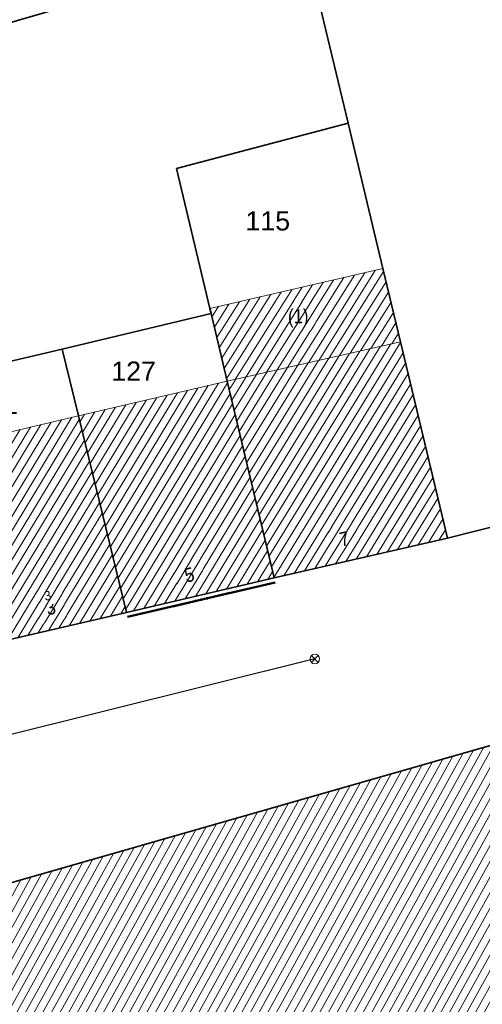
# Model space of a CAD drawing. Header units: metres. Extents: x 32365810 to 32367010, y 5620411 to 5622366.
# Tile 169 of 198: x 32366344 to 32366367, y 5622031 to 5622080. Entities that reach past the tile are written whole.
import ezdxf

# ---------------------------------------------------------------- set-up
doc = ezdxf.new("R2010")
doc.units = ezdxf.units.M
for name, pattern in [('1000.300', [0]), ('1600.1047', [0]), ('1600.2013', [0, 0]), ('1600.2028', [0]), ('1600.2505', [0])]:
    doc.linetypes.add(name, pattern=pattern)
doc.layers.get('0').update_dxf_attribs({"color": 1, "linetype": 'CONTINUOUS'})
for name, color, linetype in [('Ebene 32', 7, 'CONTINUOUS'), ('Flurstücke_Grenzpunkte', 11, 'CONTINUOUS'), ('Gebäude', 31, 'CONTINUOUS'), ('Lagebezeichnungen', 12, 'CONTINUOUS'), ('Leitungen Kanalbestand (AMT 66)', 7, 'CONTINUOUS'), ('Siedlungsflächen - Bauwerke u. Einrichtungen', 51, 'CONTINUOUS')]:
    doc.layers.add(name, color=color, linetype=linetype)
doc.styles.add('Flurstücksnummer - K 10 700', font='Arial.ttf')
doc.styles.add('Hausnummern NRW', font='Arial.ttf', dxfattribs={"width": 0.85})
doc.styles.add('Koordinaten der Kartenecken - N 6 380', font='Arial.ttf')

# ---------------------------------------------------------------- blocks, each defined once
blk = doc.blocks.new('S1000.345')
at = {"color": 0, "lineweight": -2}
for p, q in [((-0.353554, 0.353554), (0.353554, -0.353554)), ((-0.353554, -0.353554), (0.353554, 0.353554))]:
    blk.add_line(p, q, dxfattribs=at)
blk.add_circle((0, 0), 0.5, dxfattribs=at)
blk = doc.blocks.new('Flurgrenze_ Begleitsignatur')
at = {"color": 0, "lineweight": -2}
for p, q in [((-0.29, 0), (-0.12, 0)), ((0.12, 0), (0.29, 0))]:
    blk.add_line(p, q, dxfattribs=at)
for p in [(-0.06, 0), (0, 0), (0.06, 0)]:
    blk.add_point(p, dxfattribs=at)
blk = doc.blocks.new('O215')
at = {"layer": 'Flurstücke_Grenzpunkte', "color": 251, "linetype": '1600.2013', "lineweight": 50, "true_color": 0x566563}
blk.add_line((32366349.143328, 5622050.218933), (32366356.450328, 5622051.930933), dxfattribs=at)
at = {"layer": 'Flurstücke_Grenzpunkte', "color": 251, "lineweight": 50, "true_color": 0x566563, "xscale": 5, "yscale": 5, "zscale": 5, "rotation": 13.186313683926}
blk.add_blockref('Flurgrenze_ Begleitsignatur', (32366352.796828, 5622051.074933), dxfattribs=at)
blk = doc.blocks.new('O779')
at = {"layer": 'Flurstücke_Grenzpunkte', "color": 7, "linetype": '1600.2028', "lineweight": 35}
blk.add_line((32366378.485, 5622047.119), (32366329.844, 5622033.179), dxfattribs=at)
blk = doc.blocks.new('O1523')
at = {"layer": 'Flurstücke_Grenzpunkte', "color": 7, "linetype": '1600.2028', "lineweight": 35}
for p, q in [((32366357.866, 5622083.889), (32366360.073, 5622074.666)), ((32366360.073, 5622074.666), (32366361.796, 5622067.466)), ((32366361.796, 5622067.466), (32366362.662, 5622063.847)), ((32366362.662, 5622063.847), (32366364.99, 5622054.117)), ((32366364.99, 5622054.117), (32366368.707, 5622055.061))]:
    blk.add_line(p, q, dxfattribs=at)
blk = doc.blocks.new('O1579')
at = {"layer": 'Flurstücke_Grenzpunkte', "color": 7, "linetype": '1600.2028', "lineweight": 35}
for p, q in [((32366357.866, 5622083.889), (32366327.985, 5622075.18)), ((32366357.866, 5622083.889), (32366360.073, 5622074.666)), ((32366327.985, 5622075.18), (32366318.386, 5622072.381)), ((32366351.574, 5622072.42), (32366360.073, 5622074.666)), ((32366323.104, 5622056.107), (32366318.386, 5622072.381)), ((32366353.222, 5622065.494), (32366351.574, 5622072.42)), ((32366345.902, 5622063.486), (32366353.283, 5622065.241)), ((32366353.283, 5622065.241), (32366353.222, 5622065.494)), ((32366338.637, 5622061.76), (32366345.902, 5622063.486)), ((32366339.045, 5622060.07), (32366338.637, 5622061.76)), ((32366339.045, 5622060.07), (32366334.669, 5622059.14)), ((32366334.669, 5622059.14), (32366332.7, 5622058.723)), ((32366331.745, 5622058.521), (32366323.104, 5622056.107)), ((32366332.7, 5622058.723), (32366331.745, 5622058.521))]:
    blk.add_line(p, q, dxfattribs=at)
at = {"layer": 'Flurstücke_Grenzpunkte', "color": 7, "lineweight": 18, "insert": (32366340.971, 5622071.613), "char_height": 0.95, "attachment_point": 8, "line_spacing_factor": 0.69, "style": 'Flurstücksnummer - K 10 700', "bg_fill": 2}
blk.add_mtext('116', dxfattribs=at)
blk = doc.blocks.new('O1612')
at = {"layer": 'Flurstücke_Grenzpunkte', "color": 7, "linetype": '1600.2028', "lineweight": 35}
for p, q in [((32366338.637, 5622061.76), (32366345.902, 5622063.486)), ((32366346.709, 5622060.183), (32366345.902, 5622063.486)), ((32366339.045, 5622060.07), (32366338.637, 5622061.76)), ((32366339.432, 5622058.465), (32366339.045, 5622060.07)), ((32366349.092, 5622050.438), (32366346.709, 5622060.183)), ((32366339.856, 5622056.716), (32366339.432, 5622058.465)), ((32366341.783, 5622048.745), (32366339.856, 5622056.716)), ((32366341.783, 5622048.745), (32366349.092, 5622050.438))]:
    blk.add_line(p, q, dxfattribs=at)
at = {"layer": 'Flurstücke_Grenzpunkte', "color": 7, "lineweight": 18, "insert": (32366342.601, 5622060.269), "char_height": 0.95, "attachment_point": 8, "line_spacing_factor": 0.69, "style": 'Flurstücksnummer - K 10 700', "bg_fill": 2}
blk.add_mtext('121', dxfattribs=at)
blk = doc.blocks.new('O1626')
at = {"layer": 'Flurstücke_Grenzpunkte', "color": 7, "linetype": '1600.2028', "lineweight": 35}
for p, q in [((32366355.777, 5622092.617), (32366325.489, 5622083.784)), ((32366355.777, 5622092.617), (32366357.866, 5622083.889)), ((32366325.489, 5622083.784), (32366315.892, 5622080.985)), ((32366357.866, 5622083.889), (32366327.985, 5622075.18)), ((32366318.386, 5622072.381), (32366315.892, 5622080.985)), ((32366327.985, 5622075.18), (32366318.386, 5622072.381))]:
    blk.add_line(p, q, dxfattribs=at)
at = {"layer": 'Flurstücke_Grenzpunkte', "color": 7, "lineweight": 18, "insert": (32366337.993, 5622081.942), "char_height": 0.95, "attachment_point": 8, "line_spacing_factor": 0.69, "style": 'Flurstücksnummer - K 10 700', "bg_fill": 2}
blk.add_mtext('117', dxfattribs=at)
blk = doc.blocks.new('O1674')
at = {"layer": 'Flurstücke_Grenzpunkte', "color": 7, "linetype": '1600.2028', "lineweight": 35}
for p, q in [((32366351.574, 5622072.42), (32366360.073, 5622074.666)), ((32366360.073, 5622074.666), (32366361.796, 5622067.466)), ((32366353.222, 5622065.494), (32366351.574, 5622072.42)), ((32366361.796, 5622067.466), (32366362.662, 5622063.847)), ((32366353.283, 5622065.241), (32366353.222, 5622065.494)), ((32366353.283, 5622065.241), (32366354.081, 5622061.89)), ((32366362.662, 5622063.847), (32366364.99, 5622054.117)), ((32366354.081, 5622061.89), (32366356.399, 5622052.15)), ((32366356.399, 5622052.15), (32366364.99, 5622054.117))]:
    blk.add_line(p, q, dxfattribs=at)
at = {"layer": 'Flurstücke_Grenzpunkte', "color": 7, "lineweight": 18, "insert": (32366356.089, 5622069.344), "char_height": 0.95, "attachment_point": 8, "line_spacing_factor": 0.69, "style": 'Flurstücksnummer - K 10 700', "bg_fill": 2}
blk.add_mtext('115', dxfattribs=at)
blk = doc.blocks.new('O1697')
at = {"layer": 'Flurstücke_Grenzpunkte', "color": 7, "linetype": '1600.2028', "lineweight": 35}
for p, q in [((32366345.902, 5622063.486), (32366353.283, 5622065.241)), ((32366353.283, 5622065.241), (32366354.081, 5622061.89)), ((32366346.709, 5622060.183), (32366345.902, 5622063.486)), ((32366354.081, 5622061.89), (32366356.399, 5622052.15)), ((32366349.092, 5622050.438), (32366346.709, 5622060.183)), ((32366349.092, 5622050.438), (32366356.399, 5622052.15))]:
    blk.add_line(p, q, dxfattribs=at)
at = {"layer": 'Flurstücke_Grenzpunkte', "color": 7, "lineweight": 18, "insert": (32366349.443, 5622061.915), "char_height": 0.95, "attachment_point": 8, "line_spacing_factor": 0.69, "style": 'Flurstücksnummer - K 10 700', "bg_fill": 2}
blk.add_mtext('127', dxfattribs=at)
blk = doc.blocks.new('O1992')
at = {"layer": 'Flurstücke_Grenzpunkte', "color": 7, "linetype": '1600.2028', "lineweight": 35}
for p, q in [((32366364.99, 5622054.117), (32366368.707, 5622055.061)), ((32366356.399, 5622052.15), (32366364.99, 5622054.117)), ((32366349.092, 5622050.438), (32366356.399, 5622052.15)), ((32366341.783, 5622048.745), (32366349.092, 5622050.438)), ((32366378.485, 5622047.119), (32366329.844, 5622033.179))]:
    blk.add_line(p, q, dxfattribs=at)
blk = doc.blocks.new('O2156')
at = {"layer": 'Gebäude', "color": 7, "linetype": '1600.2505', "lineweight": 18}
for p, q in [((32366361.796, 5622067.466), (32366353.222, 5622065.494)), ((32366362.662, 5622063.847), (32366361.796, 5622067.466)), ((32366353.222, 5622065.494), (32366353.283, 5622065.241)), ((32366353.283, 5622065.241), (32366354.081, 5622061.89)), ((32366354.081, 5622061.89), (32366362.662, 5622063.847))]:
    blk.add_line(p, q, dxfattribs=at)
at = {"layer": 'Ebene 32', "color": 7, "lineweight": 18, "insert": (32366357.599, 5622064.549), "char_height": 0.7, "attachment_point": 8, "line_spacing_factor": 0.69, "style": 'Hausnummern NRW', "bg_fill": 2}
blk.add_mtext('(1)', dxfattribs=at)
blk = doc.blocks.new('O2389')
at = {"layer": 'Gebäude', "color": 7, "linetype": '1600.2505', "lineweight": 18}
for p, q in [((32366354.081, 5622061.89), (32366346.709, 5622060.183)), ((32366356.399, 5622052.15), (32366354.081, 5622061.89)), ((32366346.709, 5622060.183), (32366349.092, 5622050.438)), ((32366349.092, 5622050.438), (32366356.399, 5622052.15))]:
    blk.add_line(p, q, dxfattribs=at)
at = {"layer": 'Lagebezeichnungen', "color": 7, "lineweight": 18, "insert": (32366352.286, 5622051.957), "char_height": 0.7, "attachment_point": 8, "rotation": 13.1881, "line_spacing_factor": 0.69, "style": 'Hausnummern NRW', "bg_fill": 2}
blk.add_mtext('5', dxfattribs=at)
blk = doc.blocks.new('O2724')
at = {"layer": 'Gebäude', "color": 7, "linetype": '1600.2505', "lineweight": 18}
for p, q in [((32366346.709, 5622060.183), (32366339.432, 5622058.465)), ((32366346.709, 5622060.183), (32366349.092, 5622050.438)), ((32366339.856, 5622056.716), (32366339.432, 5622058.465)), ((32366341.783, 5622048.745), (32366339.856, 5622056.716)), ((32366341.783, 5622048.745), (32366349.092, 5622050.438))]:
    blk.add_line(p, q, dxfattribs=at)
at = {"layer": 'Lagebezeichnungen', "color": 7, "lineweight": 18, "insert": (32366345.416, 5622050.335), "char_height": 0.7, "attachment_point": 8, "rotation": 13.0076, "line_spacing_factor": 0.69, "style": 'Hausnummern NRW', "bg_fill": 2}
blk.add_mtext('3', dxfattribs=at)
at = {"layer": 'Lagebezeichnungen', "color": 7, "lineweight": 18, "insert": (32366345.233, 5622051.046), "char_height": 0.457, "attachment_point": 8, "rotation": 13.0076, "line_spacing_factor": 0.69, "style": 'Koordinaten der Kartenecken - N 6 380', "bg_fill": 2}
blk.add_mtext('3', dxfattribs=at)
blk = doc.blocks.new('O2988')
at = {"layer": 'Gebäude', "color": 7, "linetype": '1600.2505', "lineweight": 18}
for p, q in [((32366354.081, 5622061.89), (32366362.662, 5622063.847)), ((32366364.99, 5622054.117), (32366362.662, 5622063.847)), ((32366356.399, 5622052.15), (32366354.081, 5622061.89)), ((32366356.399, 5622052.15), (32366364.99, 5622054.117))]:
    blk.add_line(p, q, dxfattribs=at)
at = {"layer": 'Lagebezeichnungen', "color": 7, "lineweight": 18, "insert": (32366359.963, 5622053.747), "char_height": 0.7, "attachment_point": 8, "rotation": 12.8959, "line_spacing_factor": 0.69, "style": 'Hausnummern NRW', "bg_fill": 2}
blk.add_mtext('7', dxfattribs=at)
blk = doc.blocks.new('*X1080')
at = {"color": 253, "linetype": '1600.1047', "lineweight": 18, "true_color": 0xb2b2b2}
for p, q in [((32366357.58198, 5622062.688441), (32366360.380402, 5622067.140416)), ((32366358.099033, 5622062.806361), (32366360.89819, 5622067.259506)), ((32366358.616086, 5622062.924281), (32366361.415978, 5622067.378596)), ((32366359.133139, 5622063.042201), (32366361.828495, 5622067.33021)), ((32366355.513768, 5622062.21676), (32366358.309248, 5622066.664055)), ((32366356.030821, 5622062.33468), (32366358.827036, 5622066.783145)), ((32366356.547874, 5622062.452601), (32366359.344825, 5622066.902236)), ((32366357.064927, 5622062.570521), (32366359.862613, 5622067.021326)), ((32366359.650192, 5622063.160121), (32366361.950621, 5622066.819846)), ((32366353.931436, 5622062.51806), (32366356.238094, 5622066.187695)), ((32366354.053135, 5622062.007016), (32366356.755882, 5622066.306785)), ((32366354.479662, 5622061.98092), (32366357.273671, 5622066.425875)), ((32366354.996715, 5622062.09884), (32366357.791459, 5622066.544965)), ((32366360.167245, 5622063.278042), (32366362.072748, 5622066.309482)), ((32366353.444641, 5622064.562236), (32366354.16694, 5622065.711334)), ((32366353.56634, 5622064.051192), (32366354.684729, 5622065.830424)), ((32366353.688039, 5622063.540148), (32366355.202517, 5622065.949515)), ((32366353.809737, 5622063.029104), (32366355.720306, 5622066.068605)), ((32366360.684298, 5622063.395962), (32366362.194874, 5622065.799118)), ((32366353.322942, 5622065.07328), (32366353.649152, 5622065.592244)), ((32366361.201351, 5622063.513882), (32366362.317, 5622065.288754)), ((32366361.718404, 5622063.631802), (32366362.439127, 5622064.77839)), ((32366362.235457, 5622063.749722), (32366362.561253, 5622064.268026))]:
    blk.add_line(p, q, dxfattribs=at)
blk = doc.blocks.new('*X1154')
at = {"color": 253, "linetype": '1600.1047', "lineweight": 18, "true_color": 0xb2b2b2}
for p, q in [((32366348.422517, 5622053.175776), (32366353.651941, 5622061.790651)), ((32366348.548491, 5622052.660623), (32366354.100696, 5622061.807245)), ((32366347.918625, 5622055.236385), (32366351.610236, 5622061.31789)), ((32366348.044598, 5622054.721232), (32366352.120662, 5622061.43608)), ((32366348.170571, 5622054.20608), (32366352.631089, 5622061.554271)), ((32366348.296544, 5622053.690928), (32366353.141515, 5622061.672461)), ((32366348.674464, 5622052.145471), (32366354.224246, 5622061.288101)), ((32366347.414733, 5622057.296993), (32366349.568532, 5622060.84513)), ((32366347.540706, 5622056.781841), (32366350.078958, 5622060.96332)), ((32366347.666679, 5622056.266689), (32366350.589384, 5622061.08151)), ((32366347.792652, 5622055.751537), (32366351.09981, 5622061.1997)), ((32366346.91084, 5622059.357602), (32366347.526827, 5622060.37237)), ((32366347.036814, 5622058.84245), (32366348.037253, 5622060.49056)), ((32366347.162787, 5622058.327298), (32366348.547679, 5622060.60875)), ((32366347.28876, 5622057.812146), (32366349.058105, 5622060.72694)), ((32366348.800437, 5622051.630319), (32366354.347796, 5622060.768957)), ((32366346.784867, 5622059.872755), (32366347.016401, 5622060.254179)), ((32366348.92641, 5622051.115167), (32366354.471346, 5622060.249812)), ((32366349.052383, 5622050.600015), (32366354.594896, 5622059.730668)), ((32366349.442579, 5622050.520139), (32366354.718446, 5622059.211524)), ((32366349.953996, 5622050.639962), (32366354.841995, 5622058.69238)), ((32366350.465414, 5622050.759785), (32366354.965545, 5622058.173236)), ((32366350.976831, 5622050.879608), (32366355.089095, 5622057.654092)), ((32366351.488248, 5622050.999431), (32366355.212645, 5622057.134948)), ((32366351.999666, 5622051.119254), (32366355.336195, 5622056.615804)), ((32366352.511083, 5622051.239077), (32366355.459745, 5622056.096659)), ((32366353.022501, 5622051.3589), (32366355.583295, 5622055.577515)), ((32366353.533918, 5622051.478723), (32366355.706845, 5622055.058371)), ((32366354.045335, 5622051.598546), (32366355.830395, 5622054.539227)), ((32366354.556753, 5622051.718369), (32366355.953945, 5622054.020083)), ((32366355.06817, 5622051.838192), (32366356.077495, 5622053.500939)), ((32366355.579587, 5622051.958015), (32366356.201045, 5622052.981795)), ((32366356.091005, 5622052.077838), (32366356.324594, 5622052.46265))]:
    blk.add_line(p, q, dxfattribs=at)
blk = doc.blocks.new('*X1238')
at = {"color": 253, "linetype": '1600.1047', "lineweight": 18, "true_color": 0xb2b2b2}
for p, q in [((32366365.241624, 5622025.488052), (32366376.985349, 5622046.689216)), ((32366365.751366, 5622025.634381), (32366377.49493, 5622046.835257)), ((32366366.261108, 5622025.780711), (32366378.004512, 5622046.981297)), ((32366366.770849, 5622025.927041), (32366378.493603, 5622047.090345)), ((32366363.712399, 5622025.049062), (32366375.456604, 5622046.251094)), ((32366364.222141, 5622025.195392), (32366375.966186, 5622046.397134)), ((32366364.731883, 5622025.341722), (32366376.475767, 5622046.543175)), ((32366367.280591, 5622026.073371), (32366378.64426, 5622046.588414)), ((32366362.183174, 5622024.610073), (32366373.92786, 5622045.812972)), ((32366362.692916, 5622024.756403), (32366374.437441, 5622045.959012)), ((32366363.202658, 5622024.902733), (32366374.947023, 5622046.105053)), ((32366367.790333, 5622026.2197), (32366378.794726, 5622046.086136)), ((32366360.144208, 5622024.024754), (32366371.889533, 5622045.228809)), ((32366360.653949, 5622024.171084), (32366372.399115, 5622045.374849)), ((32366361.163691, 5622024.317414), (32366372.908696, 5622045.52089)), ((32366361.673433, 5622024.463743), (32366373.418278, 5622045.666931)), ((32366368.300074, 5622026.36603), (32366378.945137, 5622045.583759)), ((32366358.614983, 5622023.585765), (32366370.360789, 5622044.790686)), ((32366359.124724, 5622023.732095), (32366370.87037, 5622044.936727)), ((32366359.634466, 5622023.878424), (32366371.379952, 5622045.082768)), ((32366368.809816, 5622026.51236), (32366379.095547, 5622045.081382)), ((32366357.085758, 5622023.146776), (32366368.832044, 5622044.352564)), ((32366357.595499, 5622023.293105), (32366369.341625, 5622044.498605)), ((32366358.105241, 5622023.439435), (32366369.851207, 5622044.644646)), ((32366369.319558, 5622026.65869), (32366379.245958, 5622044.579005)), ((32366355.046791, 5622022.561456), (32366366.793718, 5622043.768401)), ((32366355.556533, 5622022.707786), (32366367.303299, 5622043.914442)), ((32366356.066274, 5622022.854116), (32366367.812881, 5622044.060483)), ((32366356.576016, 5622023.000446), (32366368.322462, 5622044.206523)), ((32366369.829299, 5622026.805019), (32366379.396369, 5622044.076627)), ((32366353.517566, 5622022.122467), (32366365.264973, 5622043.330279)), ((32366354.027308, 5622022.268797), (32366365.774554, 5622043.47632)), ((32366354.537049, 5622022.415127), (32366366.284136, 5622043.622361)), ((32366370.339041, 5622026.951349), (32366379.546779, 5622043.57425)), ((32366351.988341, 5622021.683478), (32366363.736228, 5622042.892157)), ((32366352.498083, 5622021.829808), (32366364.24581, 5622043.038198)), ((32366353.007824, 5622021.976137), (32366364.755391, 5622043.184238)), ((32366370.848783, 5622027.097679), (32366379.69719, 5622043.071873)), ((32366349.949374, 5622021.098159), (32366361.697902, 5622042.307994)), ((32366350.459116, 5622021.244489), (32366362.207483, 5622042.454035)), ((32366350.968858, 5622021.390818), (32366362.717065, 5622042.600075)), ((32366351.478599, 5622021.537148), (32366363.226647, 5622042.746116)), ((32366371.358524, 5622027.244009), (32366379.8476, 5622042.569496)), ((32366348.420149, 5622020.65917), (32366360.169157, 5622041.869872)), ((32366348.929891, 5622020.805499), (32366360.678739, 5622042.015913)), ((32366349.439633, 5622020.951829), (32366361.18832, 5622042.161953)), ((32366371.868266, 5622027.390339), (32366379.998011, 5622042.067118)), ((32366346.890924, 5622020.22018), (32366358.640412, 5622041.43175)), ((32366347.400666, 5622020.36651), (32366359.149994, 5622041.57779)), ((32366347.910408, 5622020.51284), (32366359.659576, 5622041.723831)), ((32366372.378008, 5622027.536668), (32366380.148422, 5622041.564741)), ((32366344.851957, 5622019.634861), (32366356.602086, 5622040.847587)), ((32366345.361699, 5622019.781191), (32366357.111668, 5622040.993627)), ((32366345.871441, 5622019.927521), (32366357.621249, 5622041.139668)), ((32366346.381183, 5622020.073851), (32366358.130831, 5622041.285709)), ((32366372.887749, 5622027.682998), (32366380.298832, 5622041.062364)), ((32366343.322732, 5622019.195872), (32366355.073341, 5622040.409465)), ((32366343.832474, 5622019.342202), (32366355.582923, 5622040.555505)), ((32366344.342216, 5622019.488532), (32366356.092505, 5622040.701546)), ((32366373.397491, 5622027.829328), (32366380.449243, 5622040.559987)), ((32366341.793507, 5622018.756883), (32366353.544597, 5622039.971342)), ((32366342.303249, 5622018.903213), (32366354.054178, 5622040.117383)), ((32366342.812991, 5622019.049542), (32366354.56376, 5622040.263424)), ((32366373.907233, 5622027.975658), (32366380.599654, 5622040.057609)), ((32366339.754541, 5622018.171564), (32366351.50627, 5622039.387179)), ((32366340.264282, 5622018.317893), (32366352.015852, 5622039.53322)), ((32366340.774024, 5622018.464223), (32366352.525434, 5622039.679261)), ((32366341.283766, 5622018.610553), (32366353.035015, 5622039.825302)), ((32366374.416974, 5622028.121987), (32366380.750064, 5622039.555232)), ((32366338.225316, 5622017.732574), (32366349.977526, 5622038.949057)), ((32366338.735057, 5622017.878904), (32366350.487107, 5622039.095098)), ((32366339.244799, 5622018.025234), (32366350.996689, 5622039.241139)), ((32366374.926716, 5622028.268317), (32366380.900475, 5622039.052855)), ((32366336.696091, 5622017.293585), (32366348.448781, 5622038.510935)), ((32366337.205832, 5622017.439915), (32366348.958363, 5622038.656976)), ((32366337.715574, 5622017.586245), (32366349.467944, 5622038.803016)), ((32366375.436458, 5622028.414647), (32366381.050886, 5622038.550478)), ((32366334.657124, 5622016.708266), (32366346.410455, 5622037.926772)), ((32366335.166866, 5622016.854596), (32366346.920036, 5622038.072813)), ((32366335.676607, 5622017.000926), (32366347.429618, 5622038.218854)), ((32366336.186349, 5622017.147255), (32366347.939199, 5622038.364894)), ((32366375.946199, 5622028.560977), (32366381.201296, 5622038.048101)), ((32366332.21319, 5622014.617935), (32366344.88171, 5622037.48865)), ((32366332.359835, 5622014.108761), (32366345.391292, 5622037.634691)), ((32366334.147382, 5622016.561936), (32366345.900873, 5622037.780731)), ((32366376.455941, 5622028.707306), (32366381.351707, 5622037.545723)), ((32366330.526956, 5622014.669412), (32366342.843384, 5622036.904487)), ((32366331.038872, 5622014.819666), (32366343.352965, 5622037.050528)), ((32366331.550089, 5622014.96866), (32366343.862547, 5622037.196568)), ((32366331.978641, 5622014.968416), (32366344.372128, 5622037.342609)), ((32366376.965683, 5622028.853636), (32366381.502117, 5622037.043346)), ((32366328.992403, 5622014.220803), (32366341.314639, 5622036.466365)), ((32366329.503272, 5622014.369169), (32366341.824221, 5622036.612406)), ((32366330.015041, 5622014.519158), (32366342.333802, 5622036.758446)), ((32366377.475424, 5622028.999966), (32366381.652528, 5622036.540969)), ((32366327.0248, 5622012.990402), (32366339.785894, 5622036.028243)), ((32366327.171489, 5622012.481306), (32366340.295476, 5622036.174283)), ((32366327.47225, 5622012.250359), (32366340.805057, 5622036.320324)), ((32366377.985166, 5622029.146296), (32366381.802939, 5622036.038592)), ((32366326.365778, 5622014.896322), (32366337.747568, 5622035.44408)), ((32366326.5163, 5622014.394146), (32366338.25715, 5622035.59012)), ((32366326.666822, 5622013.89197), (32366338.766731, 5622035.736161)), ((32366326.868453, 5622013.482062), (32366339.276313, 5622035.882202)), ((32366378.494908, 5622029.292625), (32366381.953349, 5622035.536214)), ((32366325.914211, 5622016.40285), (32366336.218823, 5622035.005958)), ((32366326.064734, 5622015.900674), (32366336.728405, 5622035.151998)), ((32366326.215256, 5622015.398498), (32366337.237986, 5622035.298039)), ((32366379.004649, 5622029.438955), (32366382.10376, 5622035.033837)), ((32366325.462645, 5622017.909378), (32366334.690079, 5622034.567835)), ((32366325.613167, 5622017.407202), (32366335.19966, 5622034.713876)), ((32366325.763689, 5622016.905026), (32366335.709242, 5622034.859917)), ((32366379.514391, 5622029.585285), (32366382.254171, 5622034.53146)), ((32366324.860557, 5622019.918083), (32366332.651752, 5622033.983672)), ((32366325.011079, 5622019.415907), (32366333.161334, 5622034.129713)), ((32366325.161601, 5622018.913731), (32366333.670915, 5622034.275754)), ((32366325.312123, 5622018.411555), (32366334.180497, 5622034.421795)), ((32366380.024133, 5622029.731615), (32366382.404581, 5622034.029083)), ((32366322.90377, 5622026.446371), (32366326.971541, 5622033.789993)), ((32366323.054292, 5622025.944195), (32366327.478781, 5622033.931807)), ((32366323.204814, 5622025.442019), (32366327.874274, 5622033.871882)), ((32366323.355336, 5622024.939843), (32366328.294695, 5622033.856959)), ((32366323.505858, 5622024.437667), (32366328.678612, 5622033.776135)), ((32366323.65638, 5622023.935491), (32366328.995031, 5622033.573457)), ((32366324.408991, 5622021.424611), (32366331.123008, 5622033.54555)), ((32366324.559513, 5622020.922435), (32366331.632589, 5622033.691591)), ((32366324.710035, 5622020.420259), (32366332.142171, 5622033.837632)), ((32366326.336351, 5622033.41719), (32366326.416466, 5622033.561823)), ((32366380.533874, 5622029.877944), (32366382.554992, 5622033.526705)), ((32366322.452204, 5622027.952899), (32366325.30237, 5622033.098357)), ((32366322.602726, 5622027.450723), (32366325.811043, 5622033.242757)), ((32366322.753248, 5622026.948547), (32366326.319862, 5622033.387422)), ((32366323.806902, 5622023.433315), (32366329.18193, 5622033.136953)), ((32366323.957424, 5622022.931139), (32366329.594445, 5622033.107758)), ((32366324.107946, 5622022.428963), (32366330.103844, 5622033.253469)), ((32366324.258469, 5622021.926787), (32366330.613426, 5622033.399509)), ((32366381.043616, 5622030.024274), (32366382.705402, 5622033.024328)), ((32366321.398549, 5622031.468131), (32366321.978877, 5622032.515809)), ((32366321.699593, 5622030.463779), (32366322.875174, 5622032.586077)), ((32366321.850115, 5622029.961603), (32366323.267711, 5622032.520815)), ((32366322.000637, 5622029.459427), (32366323.776709, 5622032.665802)), ((32366322.151159, 5622028.957251), (32366324.285394, 5622032.810225)), ((32366322.301681, 5622028.455075), (32366324.793882, 5622032.954291)), ((32366381.553358, 5622030.170604), (32366382.855813, 5622032.521951)), ((32366321.248027, 5622031.970307), (32366321.471157, 5622032.373128)), ((32366321.549071, 5622030.965955), (32366322.39821, 5622032.498921)), ((32366382.063099, 5622030.316934), (32366383.006224, 5622032.019574)), ((32366382.572841, 5622030.463263), (32366383.156634, 5622031.517196)), ((32366383.082583, 5622030.609593), (32366383.307045, 5622031.014819)), ((32366332.574593, 5622013.72255), (32366334.08859, 5622016.455798)), ((32366333.99758, 5622015.517579), (32366334.238916, 5622015.953267)), ((32366333.084716, 5622013.869569), (32366333.921216, 5622015.379718)), ((32366333.594839, 5622014.016587), (32366334.067954, 5622014.87071)), ((32366328.910165, 5622014.072338), (32366328.931457, 5622014.110776)), ((32366334.104963, 5622014.163606), (32366334.214692, 5622014.361702)), ((32366327.982427, 5622012.397476), (32366328.732513, 5622013.751619)), ((32366328.492605, 5622012.544593), (32366328.879128, 5622013.242389)), ((32366329.002783, 5622012.69171), (32366329.025742, 5622012.733158))]:
    blk.add_line(p, q, dxfattribs=at)
blk = doc.blocks.new('*X1251')
at = {"color": 253, "linetype": '1600.1047', "lineweight": 18, "true_color": 0xb2b2b2}
for p, q in [((32366340.87772, 5622052.489678), (32366345.353481, 5622059.862981)), ((32366341.002667, 5622051.972836), (32366345.865547, 5622059.983873)), ((32366341.127615, 5622051.455994), (32366346.377613, 5622060.104764)), ((32366341.252562, 5622050.939152), (32366346.75345, 5622060.001233)), ((32366340.377931, 5622054.557047), (32366343.305216, 5622059.379414)), ((32366340.502878, 5622054.040204), (32366343.817283, 5622059.500305)), ((32366340.627826, 5622053.523362), (32366344.329349, 5622059.621197)), ((32366340.752773, 5622053.00652), (32366344.841415, 5622059.742089)), ((32366341.377509, 5622050.42231), (32366346.879423, 5622059.486081)), ((32366339.878142, 5622056.624415), (32366341.256952, 5622058.895846)), ((32366340.003089, 5622056.107573), (32366341.769018, 5622059.016738)), ((32366340.128036, 5622055.590731), (32366342.281084, 5622059.13763)), ((32366340.252984, 5622055.073889), (32366342.79315, 5622059.258522)), ((32366341.502457, 5622049.905467), (32366347.005396, 5622058.970929)), ((32366339.502598, 5622058.173786), (32366339.720753, 5622058.533171)), ((32366339.627794, 5622057.657353), (32366340.23282, 5622058.654063)), ((32366339.75299, 5622057.14092), (32366340.744886, 5622058.774955)), ((32366341.627404, 5622049.388625), (32366347.131369, 5622058.455776)), ((32366341.752351, 5622048.871783), (32366347.257342, 5622057.940624)), ((32366342.16824, 5622048.834234), (32366347.383315, 5622057.425472)), ((32366342.678695, 5622048.952472), (32366347.509288, 5622056.91032)), ((32366343.18915, 5622049.07071), (32366347.635261, 5622056.395168)), ((32366343.699606, 5622049.188948), (32366347.761234, 5622055.880015)), ((32366344.210061, 5622049.307186), (32366347.887208, 5622055.364863)), ((32366344.720516, 5622049.425424), (32366348.013181, 5622054.849711)), ((32366345.230971, 5622049.543661), (32366348.139154, 5622054.334559)), ((32366345.741426, 5622049.661899), (32366348.265127, 5622053.819406)), ((32366346.251881, 5622049.780137), (32366348.3911, 5622053.304254)), ((32366346.762337, 5622049.898375), (32366348.517073, 5622052.789102)), ((32366347.272792, 5622050.016613), (32366348.643046, 5622052.27395)), ((32366347.783247, 5622050.134851), (32366348.769019, 5622051.758798)), ((32366348.293702, 5622050.253089), (32366348.894992, 5622051.243645)), ((32366348.804157, 5622050.371327), (32366349.020965, 5622050.728493))]:
    blk.add_line(p, q, dxfattribs=at)
blk = doc.blocks.new('*X1328')
at = {"color": 253, "linetype": '1600.1047', "lineweight": 18, "true_color": 0xb2b2b2}
for p, q in [((32366356.02337, 5622053.728364), (32366362.184601, 5622063.738124)), ((32366356.146153, 5622053.212442), (32366362.670388, 5622063.81195)), ((32366355.532238, 5622055.792052), (32366360.135589, 5622063.270822)), ((32366355.655021, 5622055.27613), (32366360.647842, 5622063.387647)), ((32366355.777804, 5622054.760208), (32366361.160095, 5622063.504473)), ((32366355.900587, 5622054.244286), (32366361.672348, 5622063.621298)), ((32366356.268936, 5622052.696521), (32366362.793643, 5622063.296796)), ((32366355.041106, 5622057.855739), (32366358.086576, 5622062.80352)), ((32366355.163889, 5622057.339817), (32366358.598829, 5622062.920345)), ((32366355.286672, 5622056.823895), (32366359.111082, 5622063.037171)), ((32366355.409455, 5622056.307974), (32366359.623335, 5622063.153996)), ((32366356.391719, 5622052.180599), (32366362.916899, 5622062.781642)), ((32366354.549974, 5622059.919427), (32366356.037563, 5622062.336218)), ((32366354.672757, 5622059.403505), (32366356.549816, 5622062.453043)), ((32366354.79554, 5622058.887583), (32366357.062069, 5622062.569869)), ((32366354.918323, 5622058.371661), (32366357.574322, 5622062.686694)), ((32366356.881184, 5622052.260401), (32366363.040155, 5622062.266488)), ((32366354.181624, 5622061.467192), (32366354.500803, 5622061.985741)), ((32366354.304407, 5622060.95127), (32366355.013056, 5622062.102567)), ((32366354.42719, 5622060.435348), (32366355.52531, 5622062.219392)), ((32366357.393767, 5622052.377763), (32366363.163411, 5622061.751334)), ((32366357.90635, 5622052.495124), (32366363.286666, 5622061.23618)), ((32366358.418933, 5622052.612485), (32366363.409922, 5622060.721026)), ((32366358.931516, 5622052.729846), (32366363.533178, 5622060.205873)), ((32366359.444099, 5622052.847208), (32366363.656433, 5622059.690719)), ((32366359.956682, 5622052.964569), (32366363.779689, 5622059.175565)), ((32366360.469265, 5622053.08193), (32366363.902945, 5622058.660411)), ((32366360.981848, 5622053.199292), (32366364.026201, 5622058.145257)), ((32366361.494431, 5622053.316653), (32366364.149456, 5622057.630103)), ((32366362.007014, 5622053.434014), (32366364.272712, 5622057.114949)), ((32366362.519597, 5622053.551375), (32366364.395968, 5622056.599795)), ((32366363.03218, 5622053.668737), (32366364.519224, 5622056.084641)), ((32366363.544763, 5622053.786098), (32366364.642479, 5622055.569487)), ((32366364.057346, 5622053.903459), (32366364.765735, 5622055.054333)), ((32366364.569929, 5622054.020821), (32366364.888991, 5622054.53918))]:
    blk.add_line(p, q, dxfattribs=at)

msp = doc.modelspace()

# ---------------------------------------------------------------- block references
at = {"layer": 'Flurstücke_Grenzpunkte', "color": 7, "true_color": 0xffffff}
msp.add_blockref('O215', (0, 0), dxfattribs=at)
at = {"layer": 'Leitungen Kanalbestand (AMT 66)', "color": 7, "lineweight": 18, "xscale": 0.475, "yscale": 0.475, "zscale": 0.475}
msp.add_blockref('S1000.345', (32366358.42, 5622048.137), dxfattribs=at)

# ---------------------------------------------------------------- next in the draw order: block references
at = {"layer": 'Flurstücke_Grenzpunkte', "color": 7, "true_color": 0xffffff}
msp.add_blockref('O779', (0, 0), dxfattribs=at)

# ---------------------------------------------------------------- next in the draw order: block references
msp.add_blockref('O1523', (0, 0), dxfattribs=at)

# ---------------------------------------------------------------- next in the draw order: block references
msp.add_blockref('O1579', (0, 0), dxfattribs=at)

# ---------------------------------------------------------------- next in the draw order: block references
for name in ['O1626', 'O1612']:
    msp.add_blockref(name, (0, 0), dxfattribs=at)

# ---------------------------------------------------------------- next in the draw order: block references
msp.add_blockref('O1674', (0, 0), dxfattribs=at)

# ---------------------------------------------------------------- next in the draw order: block references
msp.add_blockref('O1697', (0, 0), dxfattribs=at)

# ---------------------------------------------------------------- next in the draw order: block references
msp.add_blockref('O1992', (0, 0), dxfattribs=at)

# ---------------------------------------------------------------- next in the draw order: linework, layer by layer
at = {"layer": 'Leitungen Kanalbestand (AMT 66)', "color": 200, "linetype": '1000.300', "lineweight": 25, "true_color": 0xd600ff}
msp.add_line((32366358.42, 5622048.137), (32366330.241, 5622041.133), dxfattribs=at)

# ---------------------------------------------------------------- next in the draw order: block references
at = {"layer": 'Gebäude', "color": 7, "true_color": 0xffffff}
msp.add_blockref('O2156', (0, 0), dxfattribs=at)
at = {"layer": 'Siedlungsflächen - Bauwerke u. Einrichtungen', "color": 7, "true_color": 0xffffff}
msp.add_blockref('*X1238', (0, 0), dxfattribs=at)

# ---------------------------------------------------------------- next in the draw order: block references
at = {"layer": 'Gebäude', "color": 7, "true_color": 0xffffff}
msp.add_blockref('O2389', (0, 0), dxfattribs=at)

# ---------------------------------------------------------------- next in the draw order: block references
for name in ['O2988', 'O2724']:
    msp.add_blockref(name, (0, 0), dxfattribs=at)

# ---------------------------------------------------------------- next in the draw order: block references
for name in ['*X1080', '*X1328', '*X1154', '*X1251']:
    msp.add_blockref(name, (0, 0), dxfattribs=at)

doc.saveas('drawing.dxf')
